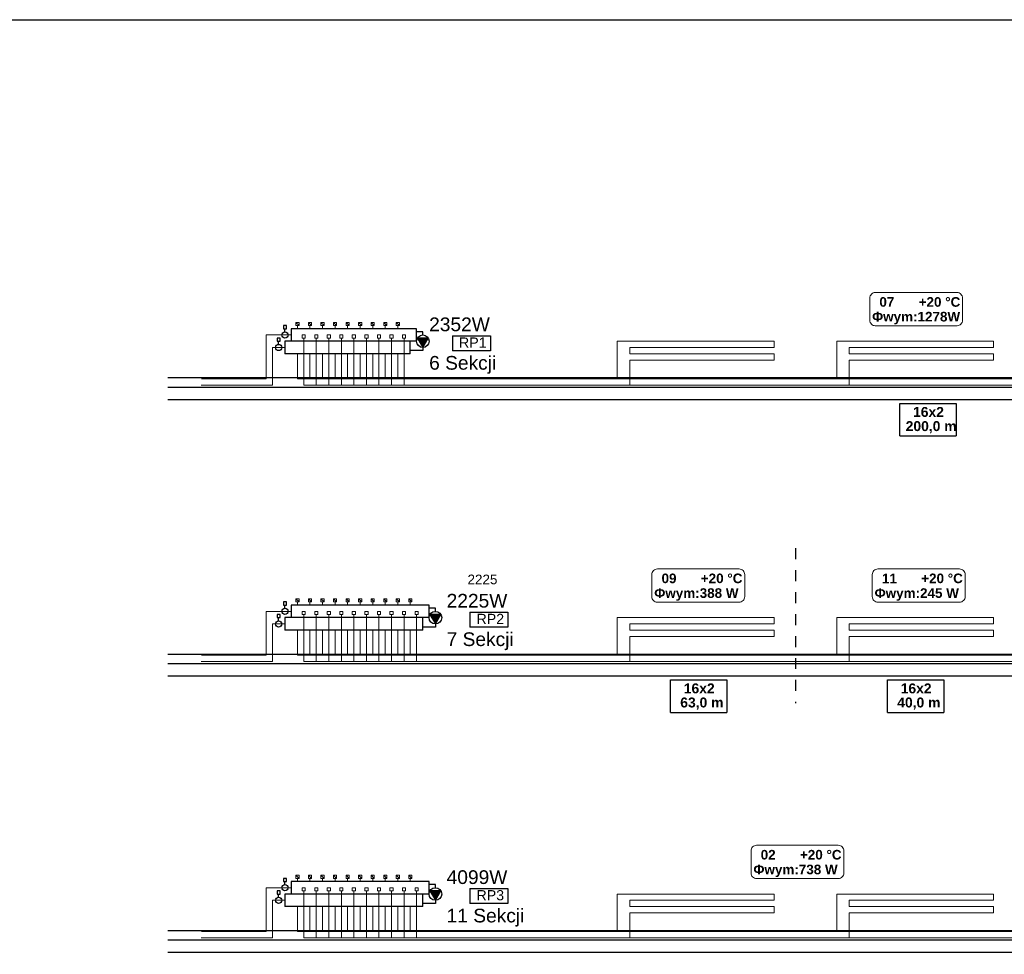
# Model space of a CAD drawing. Extents: x 280060 to 689961, y 120405 to 160329.
# Tile 77 of 85: x 673368 to 674938, y 150611 to 152102. Entities that reach past the tile are written whole.
import ezdxf
from ezdxf.lldxf.tags import DXFTag

# ---------------------------------------------------------------- set-up
doc = ezdxf.new("R2010")
doc.units = 0
doc.header["$MEASUREMENT"] = 0
doc.linetypes.add('3', pattern=[1, 0.5, -0.5])
for name, color, linetype, lineweight in [('KAM-pro Biała Zarys', 7, 'CONTINUOUS', 9), ('KAM-pro Kocioł C.O.', 7, 'CONTINUOUS', 18), ('KAM-pro Opis C.O.', 16, 'CONTINUOUS', 13), ('KAM-pro Opis Sanitarny', 7, 'CONTINUOUS', 18), ('KAM-pro opis Temperatury', 102, 'CONTINUOUS', 18)]:
    doc.layers.add(name, color=color, linetype=linetype, lineweight=lineweight)
doc.layers.add('KAM-pro Podłogówka Powrót', color=7, linetype='DASH', lineweight=9, true_color=0x008000)
doc.layers.add('KAM-pro Podłogówka Zasilanie', color=7, linetype='SOLID', lineweight=9, true_color=0xff8000)
doc.styles.add('ARIAL', font='arial.ttf')
tags = doc.linetypes.add('DASH', pattern=[15, 10, -5]).pattern_tags.tags
tags[6:7] = [DXFTag(74, 4), DXFTag(75, 0), DXFTag(340, '0'), DXFTag(46, 0.0), DXFTag(50, 0.0), DXFTag(44, 0.0), DXFTag(45, 0.0)]
tags[4:5] = [DXFTag(74, 4), DXFTag(75, 0), DXFTag(340, '0'), DXFTag(46, 0.0), DXFTag(50, 0.0), DXFTag(44, 0.0), DXFTag(45, 0.0)]
tags = doc.linetypes.add('SOLID', pattern=[10, 10, 0]).pattern_tags.tags
tags[6:7] = [DXFTag(74, 4), DXFTag(75, 0), DXFTag(340, '0'), DXFTag(46, 0.0), DXFTag(50, 0.0), DXFTag(44, 0.0), DXFTag(45, 0.0)]
tags[4:5] = [DXFTag(74, 4), DXFTag(75, 0), DXFTag(340, '0'), DXFTag(46, 0.0), DXFTag(50, 0.0), DXFTag(44, 0.0), DXFTag(45, 0.0)]

msp = doc.modelspace()

# ---------------------------------------------------------------- hatches: boundary and pattern name
at = {"layer": 'KAM-pro Kocioł C.O.', "lineweight": 30}
for points in [[(674011.2, 151579.4), (674019.8, 151594.4), (674002.5, 151594.4)], [(674031.2, 151138.4), (674039.8, 151153.4), (674022.5, 151153.4)], [(674031.2, 150697.5), (674039.8, 150712.5), (674022.5, 150712.5)]]:
    msp.add_hatch(color=256, dxfattribs=at).paths.add_polyline_path(points)

# ---------------------------------------------------------------- linework, layer by layer
at = {"layer": 'KAM-pro Biała Zarys', "lineweight": 25}
for p, q in [((673604.7, 151531.3), (676355.6, 151531.3)), ((673604.7, 151516.3), (676355.6, 151516.3)), ((673604.7, 151496.3), (676355.6, 151496.3)), ((674771.6, 151438.3), (674771.6, 151490)), ((674771.6, 151490), (674861.5, 151490)), ((674861.5, 151490), (674861.5, 151438.3)), ((674771.6, 151438.3), (674861.5, 151438.3)), ((673604.7, 151090.4), (676705.6, 151090.4)), ((673604.7, 151075.4), (676705.6, 151075.4)), ((673604.7, 151055.4), (676705.6, 151055.4)), ((674406, 150997.3), (674406, 151049.1)), ((674406, 151049.1), (674496, 151049.1)), ((674496, 151049.1), (674496, 150997.3)), ((674751.9, 150997.3), (674751.9, 151049.1)), ((674751.9, 151049.1), (674841.9, 151049.1)), ((674841.9, 151049.1), (674841.9, 150997.3)), ((674406, 150997.3), (674496, 150997.3)), ((674751.9, 150997.3), (674841.9, 150997.3)), ((673604.7, 150649.5), (678105.6, 150649.5)), ((673604.7, 150634.5), (678105.6, 150634.5)), ((673604.7, 150614.5), (678105.6, 150614.5))]:
    msp.add_line(p, q, dxfattribs=at)
at = {"layer": 'KAM-pro Biała Zarys', "linetype": '3', "lineweight": 25, "ltscale": 35}
msp.add_line((674605.6, 151259), (674605.6, 151012.2), dxfattribs=at)
at = {"layer": 'KAM-pro Biała Zarys', "lineweight": 25}
msp.add_lwpolyline([(672888.6, 152102.4), (679188.6, 152102.4), (679188.6, 149132.4), (672888.6, 149132.4)], close=True, dxfattribs=at)
at = {"layer": 'KAM-pro Kocioł C.O.', "lineweight": 30}
for p, q in [((673793.7, 151614.4), (673788.7, 151614.4)), ((673788.7, 151614.4), (673788.7, 151609.4)), ((673793.7, 151609.4), (673793.7, 151614.4)), ((673788.7, 151609.4), (673793.7, 151609.4)), ((673791.2, 151604.4), (673791.2, 151609.4)), ((674001.2, 151609.4), (673801.2, 151609.4)), ((673801.2, 151609.4), (673801.2, 151589.4)), ((674001.2, 151589.4), (674001.2, 151609.4)), ((674011.2, 151604.4), (674001.2, 151604.4)), ((674011.2, 151599.4), (674011.2, 151604.4)), ((674058.2, 151598.1), (674118.8, 151598.1)), ((674058.2, 151598.1), (674058.2, 151574.3)), ((674118.8, 151598.1), (674118.8, 151574.3)), ((673783.7, 151594.4), (673778.7, 151594.4)), ((673778.7, 151594.4), (673778.7, 151589.4)), ((673778.7, 151589.4), (673783.7, 151589.4)), ((673781.2, 151584.4), (673781.2, 151589.4)), ((673783.7, 151589.4), (673783.7, 151594.4)), ((673971.2, 151589.4), (673791.2, 151589.4)), ((673791.2, 151589.4), (673791.2, 151569.4)), ((674001.2, 151589.4), (673801.2, 151589.4)), ((673991.2, 151569.4), (673991.2, 151589.4)), ((674019.8, 151594.4), (674002.5, 151594.4)), ((674002.5, 151594.4), (674011.2, 151579.4)), ((674011.2, 151579.4), (674019.8, 151594.4)), ((673991.2, 151569.4), (673791.2, 151569.4)), ((674011.2, 151574.4), (673991.2, 151574.4)), ((674011.2, 151579.4), (674011.2, 151579.4)), ((674011.2, 151579.4), (674011.2, 151574.4)), ((674118.8, 151574.3), (674058.2, 151574.3)), ((673793.7, 151173.4), (673788.7, 151173.4)), ((673788.7, 151173.4), (673788.7, 151168.4)), ((673793.7, 151168.4), (673793.7, 151173.4)), ((673788.7, 151168.4), (673793.7, 151168.4)), ((673791.2, 151163.4), (673791.2, 151168.4)), ((674021.2, 151168.4), (673801.2, 151168.4)), ((673801.2, 151168.4), (673801.2, 151148.4)), ((674021.2, 151148.4), (674021.2, 151168.4)), ((674031.2, 151163.4), (674021.2, 151163.4)), ((674031.2, 151158.4), (674031.2, 151163.4)), ((674086.1, 151157.2), (674146.8, 151157.2)), ((674086.1, 151157.2), (674086.1, 151133.4)), ((674146.8, 151157.2), (674146.8, 151133.4)), ((673783.7, 151153.4), (673778.7, 151153.4)), ((673778.7, 151153.4), (673778.7, 151148.4)), ((673778.7, 151148.4), (673783.7, 151148.4)), ((673781.2, 151143.4), (673781.2, 151148.4)), ((673783.7, 151148.4), (673783.7, 151153.4)), ((673971.2, 151148.4), (673791.2, 151148.4)), ((673791.2, 151148.4), (673791.2, 151128.4)), ((674021.2, 151148.4), (673801.2, 151148.4)), ((674011.2, 151128.4), (674011.2, 151148.4)), ((674039.8, 151153.4), (674022.5, 151153.4)), ((674022.5, 151153.4), (674031.2, 151138.4)), ((674031.2, 151138.4), (674039.8, 151153.4)), ((674011.2, 151128.4), (673791.2, 151128.4)), ((674031.2, 151133.4), (674011.2, 151133.4)), ((674031.2, 151138.4), (674031.2, 151138.4)), ((674031.2, 151138.4), (674031.2, 151133.4)), ((674146.8, 151133.4), (674086.1, 151133.4)), ((673793.7, 150732.5), (673788.7, 150732.5)), ((673788.7, 150732.5), (673788.7, 150727.5)), ((673788.7, 150727.5), (673793.7, 150727.5)), ((673791.2, 150722.5), (673791.2, 150727.5)), ((673793.7, 150727.5), (673793.7, 150732.5)), ((674021.2, 150727.5), (673801.2, 150727.5)), ((673801.2, 150727.5), (673801.2, 150707.5)), ((674021.2, 150707.5), (674021.2, 150727.5)), ((674031.2, 150722.5), (674021.2, 150722.5)), ((674031.2, 150717.5), (674031.2, 150722.5)), ((673783.7, 150712.5), (673778.7, 150712.5)), ((673778.7, 150712.5), (673778.7, 150707.5)), ((673778.7, 150707.5), (673783.7, 150707.5)), ((673781.2, 150702.5), (673781.2, 150707.5)), ((673783.7, 150707.5), (673783.7, 150712.5)), ((673971.2, 150707.5), (673791.2, 150707.5)), ((673791.2, 150707.5), (673791.2, 150687.5)), ((674021.2, 150707.5), (673801.2, 150707.5)), ((674011.2, 150687.5), (674011.2, 150707.5)), ((674039.8, 150712.5), (674022.5, 150712.5)), ((674022.5, 150712.5), (674031.2, 150697.5)), ((674031.2, 150697.5), (674039.8, 150712.5)), ((674086.1, 150716.2), (674146.8, 150716.2)), ((674086.1, 150716.2), (674086.1, 150692.4)), ((674146.8, 150716.2), (674146.8, 150692.4)), ((674011.2, 150687.5), (673791.2, 150687.5)), ((674031.2, 150692.5), (674011.2, 150692.5)), ((674031.2, 150697.5), (674031.2, 150697.5)), ((674031.2, 150697.5), (674031.2, 150692.5)), ((674146.8, 150692.4), (674086.1, 150692.4))]:
    msp.add_line(p, q, dxfattribs=at)
for centre, major_axis in [((673791.2, 151599.4), (5, 0)), ((674011.2, 151589.4), (10, 0)), ((673781.2, 151579.4), (5, 0)), ((673791.2, 151158.4), (5, 0)), ((674031.2, 151148.4), (10, 0)), ((673781.2, 151138.4), (5, 0)), ((673791.2, 150717.5), (5, 0)), ((674031.2, 150707.5), (10, 0)), ((673781.2, 150697.5), (5, 0))]:
    msp.add_ellipse(centre, major_axis=major_axis, ratio=1, dxfattribs=at)
at = {"layer": 'KAM-pro opis Temperatury', "color": 3}
for points in [[(674732.7, 151614.1), (674863, 151614.1, 0.414214), (674871.8, 151622.9), (674871.8, 151658.2, 0.414214), (674863, 151667.1), (674732.7, 151667.1, 0.414214), (674723.8, 151658.2), (674723.8, 151622.9, 0.414214), (674732.7, 151614.1)], [(674385.2, 151173.1), (674515.6, 151173.1, 0.414214), (674524.4, 151182), (674524.4, 151217.3, 0.414214), (674515.6, 151226.1), (674385.2, 151226.1, 0.414214), (674376.4, 151217.3), (674376.4, 151182, 0.414214), (674385.2, 151173.1)], [(674736.7, 151173.1), (674867, 151173.1, 0.414214), (674875.9, 151182), (674875.9, 151217.3, 0.414214), (674867, 151226.1), (674736.7, 151226.1, 0.414214), (674727.9, 151217.3), (674727.9, 151182, 0.414214), (674736.7, 151173.1)], [(674543.3, 150732.2), (674673.6, 150732.2, 0.414214), (674682.5, 150741), (674682.5, 150776.4, 0.414214), (674673.6, 150785.2), (674543.3, 150785.2, 0.414214), (674534.5, 150776.4), (674534.5, 150741, 0.414214), (674543.3, 150732.2)]]:
    msp.add_lwpolyline(points, format="xyb", dxfattribs=at)
at = {"layer": 'KAM-pro Podłogówka Powrót', "color": 4}
for p, q in [((673823.7, 151599.4), (673818.7, 151599.4)), ((673818.7, 151599.4), (673818.7, 151594.4)), ((673823.7, 151594.4), (673823.7, 151599.4)), ((673843.7, 151599.4), (673838.7, 151599.4)), ((673838.7, 151599.4), (673838.7, 151594.4)), ((673843.7, 151594.4), (673843.7, 151599.4)), ((673863.7, 151599.4), (673858.7, 151599.4)), ((673858.7, 151599.4), (673858.7, 151594.4)), ((673863.7, 151594.4), (673863.7, 151599.4)), ((673883.7, 151599.4), (673878.7, 151599.4)), ((673878.7, 151599.4), (673878.7, 151594.4)), ((673883.7, 151594.4), (673883.7, 151599.4)), ((673903.7, 151599.4), (673898.7, 151599.4)), ((673898.7, 151599.4), (673898.7, 151594.4)), ((673903.7, 151594.4), (673903.7, 151599.4)), ((673923.7, 151599.4), (673918.7, 151599.4)), ((673918.7, 151599.4), (673918.7, 151594.4)), ((673923.7, 151594.4), (673923.7, 151599.4)), ((673943.7, 151599.4), (673938.7, 151599.4)), ((673938.7, 151599.4), (673938.7, 151594.4)), ((673943.7, 151594.4), (673943.7, 151599.4)), ((673963.7, 151599.4), (673958.7, 151599.4)), ((673958.7, 151599.4), (673958.7, 151594.4)), ((673963.7, 151594.4), (673963.7, 151599.4)), ((673983.7, 151599.4), (673978.7, 151599.4)), ((673978.7, 151599.4), (673978.7, 151594.4)), ((673983.7, 151594.4), (673983.7, 151599.4)), ((673818.7, 151594.4), (673823.7, 151594.4)), ((673821.2, 151589.4), (673821.2, 151594.4)), ((673821.2, 151589.4), (673821.2, 151519.4)), ((673838.7, 151594.4), (673843.7, 151594.4)), ((673841.2, 151589.4), (673841.2, 151594.4)), ((673841.2, 151589.4), (673841.2, 151519.4)), ((673858.7, 151594.4), (673863.7, 151594.4)), ((673861.2, 151589.4), (673861.2, 151594.4)), ((673861.2, 151589.4), (673861.2, 151519.4)), ((673878.7, 151594.4), (673883.7, 151594.4)), ((673881.2, 151589.4), (673881.2, 151594.4)), ((673881.2, 151589.4), (673881.2, 151519.4)), ((673898.7, 151594.4), (673903.7, 151594.4)), ((673901.2, 151589.4), (673901.2, 151594.4)), ((673901.2, 151589.4), (673901.2, 151519.4)), ((673918.7, 151594.4), (673923.7, 151594.4)), ((673921.2, 151589.4), (673921.2, 151594.4)), ((673921.2, 151589.4), (673921.2, 151519.4)), ((673938.7, 151594.4), (673943.7, 151594.4)), ((673941.2, 151589.4), (673941.2, 151594.4)), ((673941.2, 151589.4), (673941.2, 151519.4)), ((673958.7, 151594.4), (673963.7, 151594.4)), ((673961.2, 151589.4), (673961.2, 151594.4)), ((673961.2, 151589.4), (673961.2, 151519.4)), ((673978.7, 151594.4), (673983.7, 151594.4)), ((673981.2, 151589.4), (673981.2, 151594.4)), ((673981.2, 151589.4), (673981.2, 151519.4)), ((673771.2, 151579.4), (673791.2, 151579.4)), ((673791.2, 151579.4), (673771.2, 151579.4)), ((673771.2, 151579.4), (673771.2, 151519.3)), ((674341.2, 151579.4), (674341.2, 151569.4)), ((674341.2, 151569.4), (674571.2, 151569.4)), ((674571.2, 151569.4), (674571.2, 151559.4)), ((674691.2, 151579.4), (674691.2, 151569.4)), ((674691.2, 151569.4), (674921.2, 151569.4)), ((674921.2, 151569.4), (674921.2, 151559.4)), ((674571.2, 151559.4), (674341.2, 151559.4)), ((674341.2, 151559.4), (674341.2, 151549.4)), ((674921.2, 151559.4), (674691.2, 151559.4)), ((674691.2, 151559.4), (674691.2, 151549.4)), ((673657.9, 151519.3), (673771.2, 151519.3)), ((673821.2, 151519.4), (676091.2, 151519.4)), ((673823.7, 151158.4), (673818.7, 151158.4)), ((673818.7, 151158.4), (673818.7, 151153.4)), ((673823.7, 151153.4), (673823.7, 151158.4)), ((673843.7, 151158.4), (673838.7, 151158.4)), ((673838.7, 151158.4), (673838.7, 151153.4)), ((673843.7, 151153.4), (673843.7, 151158.4)), ((673863.7, 151158.4), (673858.7, 151158.4)), ((673858.7, 151158.4), (673858.7, 151153.4)), ((673863.7, 151153.4), (673863.7, 151158.4)), ((673883.7, 151158.4), (673878.7, 151158.4)), ((673878.7, 151158.4), (673878.7, 151153.4)), ((673883.7, 151153.4), (673883.7, 151158.4)), ((673903.7, 151158.4), (673898.7, 151158.4)), ((673898.7, 151158.4), (673898.7, 151153.4)), ((673903.7, 151153.4), (673903.7, 151158.4)), ((673923.7, 151158.4), (673918.7, 151158.4)), ((673918.7, 151158.4), (673918.7, 151153.4)), ((673923.7, 151153.4), (673923.7, 151158.4)), ((673943.7, 151158.4), (673938.7, 151158.4)), ((673938.7, 151158.4), (673938.7, 151153.4)), ((673943.7, 151153.4), (673943.7, 151158.4)), ((673963.7, 151158.4), (673958.7, 151158.4)), ((673958.7, 151158.4), (673958.7, 151153.4)), ((673963.7, 151153.4), (673963.7, 151158.4)), ((673983.7, 151158.4), (673978.7, 151158.4)), ((673978.7, 151158.4), (673978.7, 151153.4)), ((673983.7, 151153.4), (673983.7, 151158.4)), ((674003.7, 151158.4), (673998.7, 151158.4)), ((673998.7, 151158.4), (673998.7, 151153.4)), ((674003.7, 151153.4), (674003.7, 151158.4)), ((673818.7, 151153.4), (673823.7, 151153.4)), ((673821.2, 151148.4), (673821.2, 151153.4)), ((673821.2, 151148.4), (673821.2, 151078.4)), ((673838.7, 151153.4), (673843.7, 151153.4)), ((673841.2, 151148.4), (673841.2, 151153.4)), ((673841.2, 151148.4), (673841.2, 151078.4)), ((673858.7, 151153.4), (673863.7, 151153.4)), ((673861.2, 151148.4), (673861.2, 151153.4)), ((673861.2, 151148.4), (673861.2, 151078.4)), ((673878.7, 151153.4), (673883.7, 151153.4)), ((673881.2, 151148.4), (673881.2, 151153.4)), ((673881.2, 151148.4), (673881.2, 151078.4)), ((673898.7, 151153.4), (673903.7, 151153.4)), ((673901.2, 151148.4), (673901.2, 151153.4)), ((673901.2, 151148.4), (673901.2, 151078.4)), ((673918.7, 151153.4), (673923.7, 151153.4)), ((673921.2, 151148.4), (673921.2, 151153.4)), ((673921.2, 151148.4), (673921.2, 151078.4)), ((673938.7, 151153.4), (673943.7, 151153.4)), ((673941.2, 151148.4), (673941.2, 151153.4)), ((673941.2, 151148.4), (673941.2, 151078.4)), ((673958.7, 151153.4), (673963.7, 151153.4)), ((673961.2, 151148.4), (673961.2, 151153.4)), ((673961.2, 151148.4), (673961.2, 151078.4)), ((673978.7, 151153.4), (673983.7, 151153.4)), ((673981.2, 151148.4), (673981.2, 151153.4)), ((673981.2, 151148.4), (673981.2, 151078.4)), ((673998.7, 151153.4), (674003.7, 151153.4)), ((674001.2, 151148.4), (674001.2, 151153.4)), ((674001.2, 151148.4), (674001.2, 151078.4)), ((673771.2, 151138.4), (673791.2, 151138.4)), ((673791.2, 151138.4), (673771.2, 151138.4)), ((673771.2, 151138.4), (673771.2, 151078.4)), ((674341.2, 151138.4), (674341.2, 151128.4)), ((674341.2, 151128.4), (674571.2, 151128.4)), ((674571.2, 151128.4), (674571.2, 151118.4)), ((674691.2, 151138.4), (674691.2, 151128.4)), ((674691.2, 151128.4), (674921.2, 151128.4)), ((674921.2, 151128.4), (674921.2, 151118.4)), ((674571.2, 151118.4), (674341.2, 151118.4)), ((674341.2, 151118.4), (674341.2, 151108.4)), ((674921.2, 151118.4), (674691.2, 151118.4)), ((674691.2, 151118.4), (674691.2, 151108.4)), ((673657.9, 151078.3), (673771.2, 151078.4)), ((673821.2, 151078.4), (676441.2, 151078.4)), ((673823.7, 150717.5), (673818.7, 150717.5)), ((673818.7, 150717.5), (673818.7, 150712.5)), ((673823.7, 150712.5), (673823.7, 150717.5)), ((673843.7, 150717.5), (673838.7, 150717.5)), ((673838.7, 150717.5), (673838.7, 150712.5)), ((673843.7, 150712.5), (673843.7, 150717.5)), ((673863.7, 150717.5), (673858.7, 150717.5)), ((673858.7, 150717.5), (673858.7, 150712.5)), ((673863.7, 150712.5), (673863.7, 150717.5)), ((673883.7, 150717.5), (673878.7, 150717.5)), ((673878.7, 150717.5), (673878.7, 150712.5)), ((673883.7, 150712.5), (673883.7, 150717.5)), ((673903.7, 150717.5), (673898.7, 150717.5)), ((673898.7, 150717.5), (673898.7, 150712.5)), ((673903.7, 150712.5), (673903.7, 150717.5)), ((673923.7, 150717.5), (673918.7, 150717.5)), ((673918.7, 150717.5), (673918.7, 150712.5)), ((673923.7, 150712.5), (673923.7, 150717.5)), ((673943.7, 150717.5), (673938.7, 150717.5)), ((673938.7, 150717.5), (673938.7, 150712.5)), ((673943.7, 150712.5), (673943.7, 150717.5)), ((673963.7, 150717.5), (673958.7, 150717.5)), ((673958.7, 150717.5), (673958.7, 150712.5)), ((673963.7, 150712.5), (673963.7, 150717.5)), ((673983.7, 150717.5), (673978.7, 150717.5)), ((673978.7, 150717.5), (673978.7, 150712.5)), ((673983.7, 150712.5), (673983.7, 150717.5)), ((674003.7, 150717.5), (673998.7, 150717.5)), ((673998.7, 150717.5), (673998.7, 150712.5)), ((674003.7, 150712.5), (674003.7, 150717.5)), ((673818.7, 150712.5), (673823.7, 150712.5)), ((673821.2, 150707.5), (673821.2, 150712.5)), ((673821.2, 150707.5), (673821.2, 150637.5)), ((673838.7, 150712.5), (673843.7, 150712.5)), ((673841.2, 150707.5), (673841.2, 150712.5)), ((673841.2, 150707.5), (673841.2, 150637.5)), ((673858.7, 150712.5), (673863.7, 150712.5)), ((673861.2, 150707.5), (673861.2, 150712.5)), ((673861.2, 150707.5), (673861.2, 150637.5)), ((673878.7, 150712.5), (673883.7, 150712.5)), ((673881.2, 150707.5), (673881.2, 150712.5)), ((673881.2, 150707.5), (673881.2, 150637.5)), ((673898.7, 150712.5), (673903.7, 150712.5)), ((673901.2, 150707.5), (673901.2, 150712.5)), ((673901.2, 150707.5), (673901.2, 150637.5)), ((673918.7, 150712.5), (673923.7, 150712.5)), ((673921.2, 150707.5), (673921.2, 150712.5)), ((673921.2, 150707.5), (673921.2, 150637.5)), ((673938.7, 150712.5), (673943.7, 150712.5)), ((673941.2, 150707.5), (673941.2, 150712.5)), ((673941.2, 150707.5), (673941.2, 150637.5)), ((673958.7, 150712.5), (673963.7, 150712.5)), ((673961.2, 150707.5), (673961.2, 150712.5)), ((673961.2, 150707.5), (673961.2, 150637.5)), ((673978.7, 150712.5), (673983.7, 150712.5)), ((673981.2, 150707.5), (673981.2, 150712.5)), ((673981.2, 150707.5), (673981.2, 150637.5)), ((673998.7, 150712.5), (674003.7, 150712.5)), ((674001.2, 150707.5), (674001.2, 150712.5)), ((674001.2, 150707.5), (674001.2, 150637.5)), ((673771.2, 150697.5), (673791.2, 150697.5)), ((673791.2, 150697.5), (673771.2, 150697.5)), ((673771.2, 150697.5), (673771.2, 150637.5)), ((674341.2, 150697.5), (674341.2, 150687.5)), ((674341.2, 150687.5), (674571.2, 150687.5)), ((674571.2, 150687.5), (674571.2, 150677.5)), ((674691.2, 150697.5), (674691.2, 150687.5)), ((674691.2, 150687.5), (674921.2, 150687.5)), ((674921.2, 150687.5), (674921.2, 150677.5)), ((674571.2, 150677.5), (674341.2, 150677.5)), ((674341.2, 150677.5), (674341.2, 150667.5)), ((674921.2, 150677.5), (674691.2, 150677.5)), ((674691.2, 150677.5), (674691.2, 150667.5)), ((673657.9, 150637.4), (673771.2, 150637.5)), ((673821.2, 150637.5), (677841.2, 150637.5))]:
    msp.add_line(p, q, dxfattribs=at)
for points in [[(674341.2, 151549.4), (674341.2, 151549.1), (674341.2, 151548.2), (674341.2, 151546.4), (674341.2, 151543.6), (674341.2, 151540.2), (674341.2, 151536.3), (674341.2, 151532.4), (674341.2, 151528.5), (674341.2, 151525.1), (674341.2, 151522.3), (674341.2, 151520.5), (674341.2, 151519.6), (674341.2, 151519.4)], [(674691.2, 151549.4), (674691.2, 151549.1), (674691.2, 151548.2), (674691.2, 151546.4), (674691.2, 151543.6), (674691.2, 151540.2), (674691.2, 151536.3), (674691.2, 151532.4), (674691.2, 151528.5), (674691.2, 151525.1), (674691.2, 151522.3), (674691.2, 151520.5), (674691.2, 151519.6), (674691.2, 151519.4)], [(674341.2, 151108.4), (674341.2, 151108.2), (674341.2, 151107.3), (674341.2, 151105.5), (674341.2, 151102.7), (674341.2, 151099.3), (674341.2, 151095.4), (674341.2, 151091.4), (674341.2, 151087.6), (674341.2, 151084.1), (674341.2, 151081.3), (674341.2, 151079.5), (674341.2, 151078.6), (674341.2, 151078.4)], [(674691.2, 151108.4), (674691.2, 151108.2), (674691.2, 151107.3), (674691.2, 151105.5), (674691.2, 151102.7), (674691.2, 151099.3), (674691.2, 151095.4), (674691.2, 151091.4), (674691.2, 151087.6), (674691.2, 151084.1), (674691.2, 151081.3), (674691.2, 151079.5), (674691.2, 151078.6), (674691.2, 151078.4)], [(674341.2, 150667.5), (674341.2, 150667.2), (674341.2, 150666.4), (674341.2, 150664.5), (674341.2, 150661.8), (674341.2, 150658.3), (674341.2, 150654.5), (674341.2, 150650.5), (674341.2, 150646.6), (674341.2, 150643.2), (674341.2, 150640.4), (674341.2, 150638.6), (674341.2, 150637.7), (674341.2, 150637.5)], [(674691.2, 150667.5), (674691.2, 150667.2), (674691.2, 150666.4), (674691.2, 150664.5), (674691.2, 150661.8), (674691.2, 150658.3), (674691.2, 150654.5), (674691.2, 150650.5), (674691.2, 150646.6), (674691.2, 150643.2), (674691.2, 150640.4), (674691.2, 150638.6), (674691.2, 150637.7), (674691.2, 150637.5)]]:
    msp.add_open_spline(points, degree=3, knots=[0, 0, 0, 0, 0.698723, 2.614576, 5.477085, 9.015778, 12.96018, 17.03982, 20.984222, 24.522915, 27.385424, 29.301277, 30, 30, 30, 30], dxfattribs=at)
at = {"layer": 'KAM-pro Podłogówka Zasilanie', "color": 1}
for p, q in [((673813.7, 151619.4), (673808.7, 151619.4)), ((673808.7, 151619.4), (673808.7, 151614.4)), ((673813.7, 151614.4), (673808.7, 151619.4)), ((673808.7, 151614.4), (673813.7, 151614.4)), ((673811.2, 151609.4), (673811.2, 151614.4)), ((673813.7, 151614.4), (673813.7, 151619.4)), ((673833.7, 151619.4), (673828.7, 151619.4)), ((673828.7, 151619.4), (673828.7, 151614.4)), ((673833.7, 151614.4), (673828.7, 151619.4)), ((673828.7, 151614.4), (673833.7, 151614.4)), ((673831.2, 151609.4), (673831.2, 151614.4)), ((673833.7, 151614.4), (673833.7, 151619.4)), ((673853.7, 151619.4), (673848.7, 151619.4)), ((673848.7, 151619.4), (673848.7, 151614.4)), ((673853.7, 151614.4), (673848.7, 151619.4)), ((673848.7, 151614.4), (673853.7, 151614.4)), ((673851.2, 151609.4), (673851.2, 151614.4)), ((673853.7, 151614.4), (673853.7, 151619.4)), ((673873.7, 151619.4), (673868.7, 151619.4)), ((673868.7, 151619.4), (673868.7, 151614.4)), ((673873.7, 151614.4), (673868.7, 151619.4)), ((673868.7, 151614.4), (673873.7, 151614.4)), ((673871.2, 151609.4), (673871.2, 151614.4)), ((673873.7, 151614.4), (673873.7, 151619.4)), ((673893.7, 151619.4), (673888.7, 151619.4)), ((673888.7, 151619.4), (673888.7, 151614.4)), ((673893.7, 151614.4), (673888.7, 151619.4)), ((673888.7, 151614.4), (673893.7, 151614.4)), ((673891.2, 151609.4), (673891.2, 151614.4)), ((673893.7, 151614.4), (673893.7, 151619.4)), ((673913.7, 151619.4), (673908.7, 151619.4)), ((673908.7, 151619.4), (673908.7, 151614.4)), ((673913.7, 151614.4), (673908.7, 151619.4)), ((673908.7, 151614.4), (673913.7, 151614.4)), ((673911.2, 151609.4), (673911.2, 151614.4)), ((673913.7, 151614.4), (673913.7, 151619.4)), ((673933.7, 151619.4), (673928.7, 151619.4)), ((673928.7, 151619.4), (673928.7, 151614.4)), ((673933.7, 151614.4), (673928.7, 151619.4)), ((673928.7, 151614.4), (673933.7, 151614.4)), ((673931.2, 151609.4), (673931.2, 151614.4)), ((673933.7, 151614.4), (673933.7, 151619.4)), ((673953.7, 151619.4), (673948.7, 151619.4)), ((673948.7, 151619.4), (673948.7, 151614.4)), ((673953.7, 151614.4), (673948.7, 151619.4)), ((673948.7, 151614.4), (673953.7, 151614.4)), ((673951.2, 151609.4), (673951.2, 151614.4)), ((673953.7, 151614.4), (673953.7, 151619.4)), ((673973.7, 151619.4), (673968.7, 151619.4)), ((673968.7, 151619.4), (673968.7, 151614.4)), ((673973.7, 151614.4), (673968.7, 151619.4)), ((673968.7, 151614.4), (673973.7, 151614.4)), ((673971.2, 151609.4), (673971.2, 151614.4)), ((673973.7, 151614.4), (673973.7, 151619.4)), ((673761.2, 151599.4), (673791.2, 151599.4)), ((673761.2, 151599.4), (673761.2, 151529.4)), ((673801.2, 151599.4), (673781.2, 151599.4)), ((674321.2, 151549.4), (674321.2, 151589.4)), ((674321.2, 151589.4), (674571.2, 151589.4)), ((674571.2, 151589.4), (674571.2, 151579.4)), ((674671.2, 151549.4), (674671.2, 151589.4)), ((674671.2, 151589.4), (674921.2, 151589.4)), ((674921.2, 151589.4), (674921.2, 151579.4)), ((673811.2, 151569.4), (673811.2, 151529.4)), ((673831.2, 151569.4), (673831.2, 151529.4)), ((673851.2, 151569.4), (673851.2, 151529.4)), ((673871.2, 151569.4), (673871.2, 151529.4)), ((673891.2, 151569.4), (673891.2, 151529.4)), ((673911.2, 151569.4), (673911.2, 151529.4)), ((673931.2, 151569.4), (673931.2, 151529.4)), ((673951.2, 151569.4), (673951.2, 151529.4)), ((673971.2, 151569.4), (673971.2, 151529.4)), ((674571.2, 151579.4), (674341.2, 151579.4)), ((674921.2, 151579.4), (674691.2, 151579.4)), ((673658.1, 151529.4), (673761.2, 151529.4)), ((673811.2, 151529.4), (676071.2, 151529.4)), ((673813.7, 151178.4), (673808.7, 151178.4)), ((673808.7, 151178.4), (673808.7, 151173.4)), ((673813.7, 151173.4), (673808.7, 151178.4)), ((673808.7, 151173.4), (673813.7, 151173.4)), ((673811.2, 151168.4), (673811.2, 151173.4)), ((673813.7, 151173.4), (673813.7, 151178.4)), ((673833.7, 151178.4), (673828.7, 151178.4)), ((673828.7, 151178.4), (673828.7, 151173.4)), ((673833.7, 151173.4), (673828.7, 151178.4)), ((673828.7, 151173.4), (673833.7, 151173.4)), ((673831.2, 151168.4), (673831.2, 151173.4)), ((673833.7, 151173.4), (673833.7, 151178.4)), ((673853.7, 151178.4), (673848.7, 151178.4)), ((673848.7, 151178.4), (673848.7, 151173.4)), ((673853.7, 151173.4), (673848.7, 151178.4)), ((673848.7, 151173.4), (673853.7, 151173.4)), ((673851.2, 151168.4), (673851.2, 151173.4)), ((673853.7, 151173.4), (673853.7, 151178.4)), ((673873.7, 151178.4), (673868.7, 151178.4)), ((673868.7, 151178.4), (673868.7, 151173.4)), ((673873.7, 151173.4), (673868.7, 151178.4)), ((673868.7, 151173.4), (673873.7, 151173.4)), ((673871.2, 151168.4), (673871.2, 151173.4)), ((673873.7, 151173.4), (673873.7, 151178.4)), ((673893.7, 151178.4), (673888.7, 151178.4)), ((673888.7, 151178.4), (673888.7, 151173.4)), ((673893.7, 151173.4), (673888.7, 151178.4)), ((673888.7, 151173.4), (673893.7, 151173.4)), ((673891.2, 151168.4), (673891.2, 151173.4)), ((673893.7, 151173.4), (673893.7, 151178.4)), ((673913.7, 151178.4), (673908.7, 151178.4)), ((673908.7, 151178.4), (673908.7, 151173.4)), ((673913.7, 151173.4), (673908.7, 151178.4)), ((673908.7, 151173.4), (673913.7, 151173.4)), ((673911.2, 151168.4), (673911.2, 151173.4)), ((673913.7, 151173.4), (673913.7, 151178.4)), ((673933.7, 151178.4), (673928.7, 151178.4)), ((673928.7, 151178.4), (673928.7, 151173.4)), ((673933.7, 151173.4), (673928.7, 151178.4)), ((673928.7, 151173.4), (673933.7, 151173.4)), ((673931.2, 151168.4), (673931.2, 151173.4)), ((673933.7, 151173.4), (673933.7, 151178.4)), ((673953.7, 151178.4), (673948.7, 151178.4)), ((673948.7, 151178.4), (673948.7, 151173.4)), ((673953.7, 151173.4), (673948.7, 151178.4)), ((673948.7, 151173.4), (673953.7, 151173.4)), ((673951.2, 151168.4), (673951.2, 151173.4)), ((673953.7, 151173.4), (673953.7, 151178.4)), ((673973.7, 151178.4), (673968.7, 151178.4)), ((673968.7, 151178.4), (673968.7, 151173.4)), ((673973.7, 151173.4), (673968.7, 151178.4)), ((673968.7, 151173.4), (673973.7, 151173.4)), ((673971.2, 151168.4), (673971.2, 151173.4)), ((673973.7, 151173.4), (673973.7, 151178.4)), ((673993.7, 151178.4), (673988.7, 151178.4)), ((673988.7, 151178.4), (673988.7, 151173.4)), ((673993.7, 151173.4), (673988.7, 151178.4)), ((673988.7, 151173.4), (673993.7, 151173.4)), ((673991.2, 151168.4), (673991.2, 151173.4)), ((673993.7, 151173.4), (673993.7, 151178.4)), ((673761.2, 151158.4), (673791.2, 151158.4)), ((673761.2, 151158.4), (673761.2, 151088.4)), ((673801.2, 151158.4), (673781.2, 151158.4)), ((674321.2, 151108.4), (674321.2, 151148.4)), ((674321.2, 151148.4), (674571.2, 151148.4)), ((674571.2, 151148.4), (674571.2, 151138.4)), ((674671.2, 151108.4), (674671.2, 151148.4)), ((674671.2, 151148.4), (674921.2, 151148.4)), ((674921.2, 151148.4), (674921.2, 151138.4)), ((673811.2, 151128.4), (673811.2, 151088.4)), ((673831.2, 151128.4), (673831.2, 151088.4)), ((673851.2, 151128.4), (673851.2, 151088.4)), ((673871.2, 151128.4), (673871.2, 151088.4)), ((673891.2, 151128.4), (673891.2, 151088.4)), ((673911.2, 151128.4), (673911.2, 151088.4)), ((673931.2, 151128.4), (673931.2, 151088.4)), ((673951.2, 151128.4), (673951.2, 151088.4)), ((673971.2, 151128.4), (673971.2, 151088.4)), ((673991.2, 151128.4), (673991.2, 151088.4)), ((674571.2, 151138.4), (674341.2, 151138.4)), ((674921.2, 151138.4), (674691.2, 151138.4)), ((673658.1, 151088.4), (673761.2, 151088.4)), ((673811.2, 151088.4), (676421.2, 151088.4)), ((673813.7, 150737.5), (673808.7, 150737.5)), ((673808.7, 150737.5), (673808.7, 150732.5)), ((673813.7, 150732.5), (673808.7, 150737.5)), ((673813.7, 150732.5), (673813.7, 150737.5)), ((673833.7, 150737.5), (673828.7, 150737.5)), ((673828.7, 150737.5), (673828.7, 150732.5)), ((673833.7, 150732.5), (673828.7, 150737.5)), ((673833.7, 150732.5), (673833.7, 150737.5)), ((673853.7, 150737.5), (673848.7, 150737.5)), ((673848.7, 150737.5), (673848.7, 150732.5)), ((673853.7, 150732.5), (673848.7, 150737.5)), ((673853.7, 150732.5), (673853.7, 150737.5)), ((673873.7, 150737.5), (673868.7, 150737.5)), ((673868.7, 150737.5), (673868.7, 150732.5)), ((673873.7, 150732.5), (673868.7, 150737.5)), ((673873.7, 150732.5), (673873.7, 150737.5)), ((673893.7, 150737.5), (673888.7, 150737.5)), ((673888.7, 150737.5), (673888.7, 150732.5)), ((673893.7, 150732.5), (673888.7, 150737.5)), ((673893.7, 150732.5), (673893.7, 150737.5)), ((673913.7, 150737.5), (673908.7, 150737.5)), ((673908.7, 150737.5), (673908.7, 150732.5)), ((673913.7, 150732.5), (673908.7, 150737.5)), ((673913.7, 150732.5), (673913.7, 150737.5)), ((673933.7, 150737.5), (673928.7, 150737.5)), ((673928.7, 150737.5), (673928.7, 150732.5)), ((673933.7, 150732.5), (673928.7, 150737.5)), ((673933.7, 150732.5), (673933.7, 150737.5)), ((673953.7, 150737.5), (673948.7, 150737.5)), ((673948.7, 150737.5), (673948.7, 150732.5)), ((673953.7, 150732.5), (673948.7, 150737.5)), ((673953.7, 150732.5), (673953.7, 150737.5)), ((673973.7, 150737.5), (673968.7, 150737.5)), ((673968.7, 150737.5), (673968.7, 150732.5)), ((673973.7, 150732.5), (673968.7, 150737.5)), ((673973.7, 150732.5), (673973.7, 150737.5)), ((673993.7, 150737.5), (673988.7, 150737.5)), ((673988.7, 150737.5), (673988.7, 150732.5)), ((673993.7, 150732.5), (673988.7, 150737.5)), ((673993.7, 150732.5), (673993.7, 150737.5)), ((673761.2, 150717.5), (673791.2, 150717.5)), ((673761.2, 150717.5), (673761.2, 150647.5)), ((673801.2, 150717.5), (673781.2, 150717.5)), ((673808.7, 150732.5), (673813.7, 150732.5)), ((673811.2, 150727.5), (673811.2, 150732.5)), ((673828.7, 150732.5), (673833.7, 150732.5)), ((673831.2, 150727.5), (673831.2, 150732.5)), ((673848.7, 150732.5), (673853.7, 150732.5)), ((673851.2, 150727.5), (673851.2, 150732.5)), ((673868.7, 150732.5), (673873.7, 150732.5)), ((673871.2, 150727.5), (673871.2, 150732.5)), ((673888.7, 150732.5), (673893.7, 150732.5)), ((673891.2, 150727.5), (673891.2, 150732.5)), ((673908.7, 150732.5), (673913.7, 150732.5)), ((673911.2, 150727.5), (673911.2, 150732.5)), ((673928.7, 150732.5), (673933.7, 150732.5)), ((673931.2, 150727.5), (673931.2, 150732.5)), ((673948.7, 150732.5), (673953.7, 150732.5)), ((673951.2, 150727.5), (673951.2, 150732.5)), ((673968.7, 150732.5), (673973.7, 150732.5)), ((673971.2, 150727.5), (673971.2, 150732.5)), ((673988.7, 150732.5), (673993.7, 150732.5)), ((673991.2, 150727.5), (673991.2, 150732.5)), ((674321.2, 150667.5), (674321.2, 150707.5)), ((674321.2, 150707.5), (674571.2, 150707.5)), ((674571.2, 150707.5), (674571.2, 150697.5)), ((674671.2, 150667.5), (674671.2, 150707.5)), ((674671.2, 150707.5), (674921.2, 150707.5)), ((674921.2, 150707.5), (674921.2, 150697.5)), ((673811.2, 150687.5), (673811.2, 150647.5)), ((673831.2, 150687.5), (673831.2, 150647.5)), ((673851.2, 150687.5), (673851.2, 150647.5)), ((673871.2, 150687.5), (673871.2, 150647.5)), ((673891.2, 150687.5), (673891.2, 150647.5)), ((673911.2, 150687.5), (673911.2, 150647.5)), ((673931.2, 150687.5), (673931.2, 150647.5)), ((673951.2, 150687.5), (673951.2, 150647.5)), ((673971.2, 150687.5), (673971.2, 150647.5)), ((673991.2, 150687.5), (673991.2, 150647.5)), ((674571.2, 150697.5), (674341.2, 150697.5)), ((674921.2, 150697.5), (674691.2, 150697.5)), ((673658.1, 150647.5), (673761.2, 150647.5)), ((673811.2, 150647.5), (677821.2, 150647.5))]:
    msp.add_line(p, q, dxfattribs=at)
for points in [[(674321.2, 151549.4), (674321.2, 151549.2), (674321.2, 151548.6), (674321.2, 151547.4), (674321.2, 151545.5), (674321.2, 151543.3), (674321.2, 151540.7), (674321.2, 151538), (674321.2, 151535.5), (674321.2, 151533.2), (674321.2, 151531.3), (674321.2, 151530.1), (674321.2, 151529.5), (674321.2, 151529.4)], [(674671.2, 151549.4), (674671.2, 151549.2), (674671.2, 151548.6), (674671.2, 151547.4), (674671.2, 151545.5), (674671.2, 151543.3), (674671.2, 151540.7), (674671.2, 151538), (674671.2, 151535.5), (674671.2, 151533.2), (674671.2, 151531.3), (674671.2, 151530.1), (674671.2, 151529.5), (674671.2, 151529.4)], [(674321.2, 151108.4), (674321.2, 151108.3), (674321.2, 151107.7), (674321.2, 151106.5), (674321.2, 151104.6), (674321.2, 151102.3), (674321.2, 151099.7), (674321.2, 151097.1), (674321.2, 151094.5), (674321.2, 151092.2), (674321.2, 151090.4), (674321.2, 151089.1), (674321.2, 151088.6), (674321.2, 151088.4)], [(674671.2, 151108.4), (674671.2, 151108.3), (674671.2, 151107.7), (674671.2, 151106.5), (674671.2, 151104.6), (674671.2, 151102.3), (674671.2, 151099.7), (674671.2, 151097.1), (674671.2, 151094.5), (674671.2, 151092.2), (674671.2, 151090.4), (674671.2, 151089.1), (674671.2, 151088.6), (674671.2, 151088.4)], [(674321.2, 150667.5), (674321.2, 150667.3), (674321.2, 150666.7), (674321.2, 150665.5), (674321.2, 150663.7), (674321.2, 150661.4), (674321.2, 150658.8), (674321.2, 150656.1), (674321.2, 150653.6), (674321.2, 150651.3), (674321.2, 150649.4), (674321.2, 150648.2), (674321.2, 150647.6), (674321.2, 150647.5)], [(674671.2, 150667.5), (674671.2, 150667.3), (674671.2, 150666.7), (674671.2, 150665.5), (674671.2, 150663.7), (674671.2, 150661.4), (674671.2, 150658.8), (674671.2, 150656.1), (674671.2, 150653.6), (674671.2, 150651.3), (674671.2, 150649.4), (674671.2, 150648.2), (674671.2, 150647.6), (674671.2, 150647.5)]]:
    msp.add_open_spline(points, degree=3, knots=[0, 0, 0, 0, 0.465815, 1.74305, 3.65139, 6.010518, 8.64012, 11.35988, 13.989482, 16.34861, 18.25695, 19.534185, 20, 20, 20, 20], dxfattribs=at)

# ---------------------------------------------------------------- texts
at = {"layer": 'KAM-pro Biała Zarys', "lineweight": 25, "char_height": 15.84, "attachment_point": 2}
for s, insert in [('\\fArial|b1|i0;16x2', (674817.5, 151484.5)), ('{\\fArial|b1|i0|c238|p34;200,0 m}', (674821.7, 151461.9)), ('\\fArial|b1|i0;16x2', (674451.9, 151043.5)), ('\\fArial|b1|i0;16x2', (674797.8, 151043.5)), ('{\\fArial|b1|i0|c238|p34;63,0 m}', (674456.1, 151021)), ('{\\fArial|b1|i0|c238|p34;40,0 m}', (674802.1, 151021))]:
    msp.add_mtext(s, dxfattribs=dict(at, insert=insert))
at = {"layer": 'KAM-pro Opis C.O.', "color": 32, "style": 'ARIAL'}
for s, p in [('2352W', (674021.2, 151605.4)), ('6 Sekcji', (674021.2, 151544)), ('2225W', (674049.1, 151164.5)), ('7 Sekcji', (674049.1, 151103.1)), ('4099W', (674049.1, 150723.5)), ('11 Sekcji', (674049.1, 150662.2))]:
    msp.add_text(s, height=21.87, dxfattribs=at).set_placement(p)
at = {"layer": 'KAM-pro Opis C.O.', "color": 32, "char_height": 16.2, "width": 41.186, "attachment_point": 4, "style": 'ARIAL'}
for s, insert in [('RP1', (674068.8, 151587.3)), ('RP2', (674096.7, 151146.4)), ('RP3', (674096.7, 150705.5))]:
    msp.add_mtext(s, dxfattribs=dict(at, insert=insert))
at = {"layer": 'KAM-pro Opis Sanitarny', "lineweight": 25, "insert": (674130.1, 151201.5), "char_height": 15.358, "attachment_point": 9}
msp.add_mtext('{\\fArial|b0|i0|c238|p34;2225}', dxfattribs=at)
at = {"layer": 'KAM-pro opis Temperatury', "color": 3, "char_height": 15.352, "attachment_point": 7}
for s, insert in [('{\\fArial|b1|i0|c238|p34;07}', (674739.2, 151644.2)), ('{\\fArial|b1|i0|c238|p34;+20 °C}', (674801.8, 151644.2)), ('{\\fArial|b1|i0|c0|p34;Φ\\fArial|b1|i0|c238|p34;wym:1278W}', (674727.6, 151616.3)), ('{\\fArial|b1|i0|c238|p34;09}', (674391.8, 151203.2)), ('{\\fArial|b1|i0|c238|p34;+20 °C}', (674454.4, 151203.2)), ('{\\fArial|b1|i0|c238|p34;11}', (674743.3, 151203.2)), ('{\\fArial|b1|i0|c238|p34;+20 °C}', (674805.9, 151203.2)), ('{\\fArial|b1|i0|c0|p34;Φ\\fArial|b1|i0|c238|p34;wym:388 W}', (674380.2, 151175.3)), ('{\\fArial|b1|i0|c0|p34;Φ\\fArial|b1|i0|c238|p34;wym:245 W}', (674731.6, 151175.3)), ('{\\fArial|b1|i0|c238|p34;02}', (674549.9, 150762.3)), ('{\\fArial|b1|i0|c238|p34;+20 °C}', (674612.5, 150762.3)), ('{\\fArial|b1|i0|c0|p34;Φ\\fArial|b1|i0|c238|p34;wym:738 W}', (674538.3, 150734.4))]:
    msp.add_mtext(s, dxfattribs=dict(at, insert=insert))

doc.saveas('drawing.dxf')
